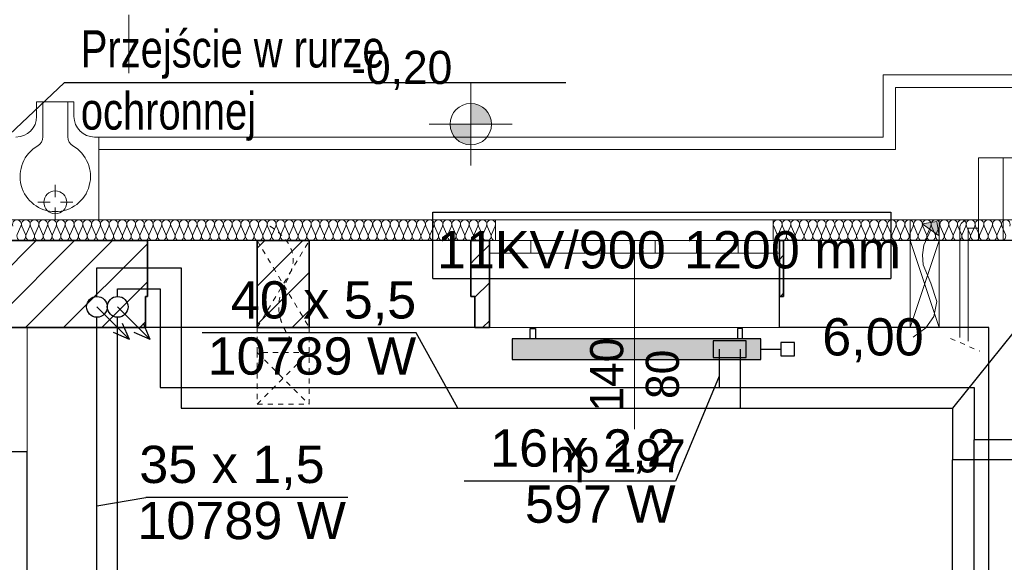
# Model space of a CAD drawing. Header units: inches. Extents: x -515158 to -470211, y -1887 to 84268.
# Tile 48 of 102: x -502715 to -497964, y 43494 to 46114. Entities that reach past the tile are written whole.
import ezdxf
from ezdxf.lldxf.tags import DXFTag

# ---------------------------------------------------------------- set-up
doc = ezdxf.new("R2010")
doc.units = ezdxf.units.IN
doc.header["$MEASUREMENT"] = 0
doc.linetypes.add('Dashed', pattern=[564.444447, 282.222223, -282.222223])
doc.linetypes.add('Hidden Line', pattern=[50, 25, -25])
for name, color, linetype in [('#opisy', 7, 'Continuous'), ('IS_Text_Armatury_podłączeniowej_grz._dolnozas.', 7, 'Continuous'), ('IS_Text_Armatury_Therm', 7, 'Continuous'), ('IS_Text_Odbiornikow_Therm', 7, 'Continuous')]:
    doc.layers.add(name, color=color, linetype=linetype)
for name, color, linetype, lineweight in [('#podkład', 252, 'Continuous', 9), ('Arch ocieplenie_Nr_Pióra__44', 252, 'Continuous', 9), ('Arch okna_Nr_Pióra__9', 252, 'Continuous', 9), ('Arch teren_Nr_Pióra__5', 252, 'Continuous', 13), ('Arch teren_Nr_Pióra__9', 252, 'Continuous', 9), ('Arch wykończenie_Nr_Pióra__3', 252, 'Continuous', 18), ('Arch zmurowania_Nr_Pióra__21', 252, 'Continuous', 9), ('Arch zmurowania_Nr_Pióra__27', 252, 'Continuous', 35), ('INWENT DACH_Nr_Pióra__21', 252, 'Continuous', 9), ('INWENT gaz_Nr_Pióra__100', 252, 'Continuous', 13), ('INWENT OPISY_Nr_Pióra__41', 252, 'Continuous', 15), ('INWENT RZĘDNE_Nr_Pióra__21', 252, 'Continuous', 9), ('INWENT. OKNA_Nr_Pióra__21', 252, 'Continuous', 9), ('INWENT. OKNA_Nr_Pióra__5', 252, 'Continuous', 13), ('INWENT.ŚCIANY_Nr_Pióra__1', 252, 'Continuous', 25), ('INWENT.ŚCIANY_Nr_Pióra__21', 252, 'Continuous', 9), ('INWENT.ŚCIANY_Nr_Pióra__5', 252, 'Continuous', 13), ('Istniejące kominy_Nr_Pióra__2', 252, 'Continuous', 13), ('Istniejące kominy_Nr_Pióra__21', 252, 'Continuous', 9)]:
    doc.layers.add(name, color=color, linetype=linetype, lineweight=lineweight)
for name, color, linetype, true_color in [('IS_Armatura_podłączeniowa_grz._dolnozas.', 7, 'SOLID', 0x000000), ('IS_Armatura_Therm', 7, 'SOLID', 0x000000), ('IS_Grafika', 7, 'SOLID', 0x000000), ('IS_Grzejniki_Plan_rzut', 7, 'SOLID', 0x000000), ('IS_Opisy_działek_Therm', 7, 'SOLID', 0x000000), ('IS_Powrót', 5, 'DASH', 0x0000ff), ('IS_Zasilanie', 1, 'SOLID', 0xff0000)]:
    doc.layers.add(name, color=color, linetype=linetype, true_color=true_color)
doc.styles.add('GENERATED_STYLE_3', font='txt')
doc.styles.add('GENERATED_STYLE_7', font='txt')
tags = doc.linetypes.add('DASH', pattern=[15, 10, -5]).pattern_tags.tags
tags[6:7] = [DXFTag(74, 4), DXFTag(75, 0), DXFTag(340, '0'), DXFTag(46, 0.0), DXFTag(50, 0.0), DXFTag(44, 0.0), DXFTag(45, 0.0)]
tags[4:5] = [DXFTag(74, 4), DXFTag(75, 0), DXFTag(340, '0'), DXFTag(46, 0.0), DXFTag(50, 0.0), DXFTag(44, 0.0), DXFTag(45, 0.0)]
tags = doc.linetypes.add('DASHDOT', pattern=[20, 10, -5, 0, -5]).pattern_tags.tags
tags[10:11] = [DXFTag(74, 4), DXFTag(75, 0), DXFTag(340, '0'), DXFTag(46, 0.0), DXFTag(50, 0.0), DXFTag(44, 0.0), DXFTag(45, 0.0)]
tags[8:9] = [DXFTag(74, 4), DXFTag(75, 0), DXFTag(340, '0'), DXFTag(46, 0.0), DXFTag(50, 0.0), DXFTag(44, 0.0), DXFTag(45, 0.0)]
tags[6:7] = [DXFTag(74, 4), DXFTag(75, 0), DXFTag(340, '0'), DXFTag(46, 0.0), DXFTag(50, 0.0), DXFTag(44, 0.0), DXFTag(45, 0.0)]
tags[4:5] = [DXFTag(74, 4), DXFTag(75, 0), DXFTag(340, '0'), DXFTag(46, 0.0), DXFTag(50, 0.0), DXFTag(44, 0.0), DXFTag(45, 0.0)]
tags = doc.linetypes.add('DASHDOTDOT', pattern=[25, 10, -5, 0, -5, 0, -5]).pattern_tags.tags
tags[14:15] = [DXFTag(74, 4), DXFTag(75, 0), DXFTag(340, '0'), DXFTag(46, 0.0), DXFTag(50, 0.0), DXFTag(44, 0.0), DXFTag(45, 0.0)]
tags[12:13] = [DXFTag(74, 4), DXFTag(75, 0), DXFTag(340, '0'), DXFTag(46, 0.0), DXFTag(50, 0.0), DXFTag(44, 0.0), DXFTag(45, 0.0)]
tags[10:11] = [DXFTag(74, 4), DXFTag(75, 0), DXFTag(340, '0'), DXFTag(46, 0.0), DXFTag(50, 0.0), DXFTag(44, 0.0), DXFTag(45, 0.0)]
tags[8:9] = [DXFTag(74, 4), DXFTag(75, 0), DXFTag(340, '0'), DXFTag(46, 0.0), DXFTag(50, 0.0), DXFTag(44, 0.0), DXFTag(45, 0.0)]
tags[6:7] = [DXFTag(74, 4), DXFTag(75, 0), DXFTag(340, '0'), DXFTag(46, 0.0), DXFTag(50, 0.0), DXFTag(44, 0.0), DXFTag(45, 0.0)]
tags[4:5] = [DXFTag(74, 4), DXFTag(75, 0), DXFTag(340, '0'), DXFTag(46, 0.0), DXFTag(50, 0.0), DXFTag(44, 0.0), DXFTag(45, 0.0)]
tags = doc.linetypes.add('SOLID', pattern=[10, 10, 0]).pattern_tags.tags
tags[6:7] = [DXFTag(74, 4), DXFTag(75, 0), DXFTag(340, '0'), DXFTag(46, 0.0), DXFTag(50, 0.0), DXFTag(44, 0.0), DXFTag(45, 0.0)]
tags[4:5] = [DXFTag(74, 4), DXFTag(75, 0), DXFTag(340, '0'), DXFTag(46, 0.0), DXFTag(50, 0.0), DXFTag(44, 0.0), DXFTag(45, 0.0)]
pattern_1 = [(45, (0, 0), (-91.923878, 91.923878), [])]

# ---------------------------------------------------------------- blocks, each defined once
blk = doc.blocks.new('parter')
at = {"layer": 'Arch zmurowania_Nr_Pióra__21', "linetype": 'Continuous'}
h = blk.add_hatch(dxfattribs=at)
h.set_pattern_fill('Common_Brick', color=252, style=0, pattern_type=2)
h.set_pattern_definition(pattern_1)
h.paths.add_polyline_path([(-503588.3, 44627.6), (-502108.3, 44627.6), (-502108.3, 45047.6), (-503588.3, 45047.6)], flags=0)
h = blk.add_hatch(dxfattribs=at)
h.set_pattern_fill('Common_Brick', color=252, style=0, pattern_type=2)
h.set_pattern_definition(pattern_1)
h.paths.add_polyline_path([(-502108.3, 44777.6), (-502098.3, 44777.6), (-502098.3, 45047.6), (-502108.3, 45047.6)], flags=0)
h = blk.add_hatch(dxfattribs=at)
h.set_pattern_fill('Common_Brick', color=252, style=0, pattern_type=2)
h.set_pattern_definition(pattern_1)
h.paths.add_polyline_path([(-501568.3, 44627.6), (-501318.3, 44627.6), (-501318.3, 45047.6), (-501568.3, 45047.6)], flags=0)
h = blk.add_hatch(dxfattribs=at)
h.set_pattern_fill('Common_Brick', color=252, style=0, pattern_type=2)
h.set_pattern_definition(pattern_1)
h.paths.add_polyline_path([(-500538.3, 44777.6), (-500518.3, 44777.6), (-500518.3, 45047.6), (-500538.3, 45047.6)], flags=0)
h = blk.add_hatch(dxfattribs=at)
h.set_pattern_fill('Common_Brick', color=252, style=0, pattern_type=2)
h.set_pattern_definition(pattern_1)
h.paths.add_polyline_path([(-500518.3, 44627.6), (-500448.3, 44627.6), (-500448.3, 45047.6), (-500518.3, 45047.6)], flags=0)
h = blk.add_hatch(dxfattribs=at)
h.set_pattern_fill('Common_Brick', color=252, style=0, pattern_type=2)
h.set_pattern_definition(pattern_1)
h.paths.add_polyline_path([(-499048.3, 44777.6), (-499028.3, 44777.6), (-499028.3, 45047.6), (-499048.3, 45047.6)], flags=0)
at = {"layer": 'INWENT RZĘDNE_Nr_Pióra__21', "linetype": 'Continuous'}
for points in [[(-500538.3, 45609.8), (-500438.3, 45609.8), (-500445.9, 45648.1), (-500467.6, 45680.6), (-500500.1, 45702.2), (-500538.3, 45709.8)], [(-500538.3, 45609.8), (-500638.3, 45609.8), (-500630.7, 45571.6), (-500609, 45539.1), (-500576.6, 45517.5), (-500538.3, 45509.8)]]:
    blk.add_hatch(color=252, dxfattribs=at).paths.add_polyline_path(points, flags=0)
at = {"layer": 'Istniejące kominy_Nr_Pióra__21', "linetype": 'Continuous'}
blk.add_hatch(color=252, dxfattribs=at).paths.add_polyline_path([(-498289.7, 45140.3), (-498278.3, 45070.5), (-498359.5, 45128.9)], flags=0)
at = {"layer": 'Arch ocieplenie_Nr_Pióra__44', "color": 252, "linetype": 'Continuous'}
for p, q in [((-502726.5, 45077.4), (-502708.9, 45117.8)), ((-502705.4, 45117.8), (-502687.7, 45077.4)), ((-502684.2, 45077.4), (-502666.5, 45117.8)), ((-502663, 45117.8), (-502645.3, 45077.4)), ((-502641.8, 45077.4), (-502624.1, 45117.8)), ((-502620.6, 45117.8), (-502602.9, 45077.4)), ((-502599.4, 45077.4), (-502581.8, 45117.8)), ((-502578.2, 45117.8), (-502560.6, 45077.4)), ((-502557, 45077.4), (-502539.4, 45117.8)), ((-502535.8, 45117.8), (-502518.2, 45077.4)), ((-502514.6, 45077.4), (-502497, 45117.8)), ((-502493.4, 45117.8), (-502475.8, 45077.4)), ((-502472.2, 45077.4), (-502454.6, 45117.8)), ((-502451, 45117.8), (-502433.4, 45077.4)), ((-502429.8, 45077.4), (-502412.2, 45117.8)), ((-502408.7, 45117.8), (-502391, 45077.4)), ((-502387.5, 45077.4), (-502369.8, 45117.8)), ((-502366.3, 45117.8), (-502348.6, 45077.4)), ((-502345.1, 45077.4), (-502327.4, 45117.8)), ((-502323.9, 45117.8), (-502306.3, 45077.4)), ((-502302.7, 45077.4), (-502285.1, 45117.8)), ((-502281.5, 45117.8), (-502263.9, 45077.4)), ((-502260.3, 45077.4), (-502242.7, 45117.8)), ((-502239.1, 45117.8), (-502221.5, 45077.4)), ((-502217.9, 45077.4), (-502200.3, 45117.8)), ((-502196.7, 45117.8), (-502179.1, 45077.4)), ((-502175.5, 45077.4), (-502157.9, 45117.8)), ((-502154.3, 45117.8), (-502136.7, 45077.4)), ((-502133.2, 45077.4), (-502115.5, 45117.8)), ((-502112, 45117.8), (-502094.3, 45077.4)), ((-502090.8, 45077.4), (-502073.1, 45117.8)), ((-502069.6, 45117.8), (-502051.9, 45077.4)), ((-502048.4, 45077.4), (-502030.7, 45117.8)), ((-502027.2, 45117.8), (-502009.6, 45077.4)), ((-502006, 45077.4), (-501988.4, 45117.8)), ((-501984.8, 45117.8), (-501967.2, 45077.4)), ((-501963.6, 45077.4), (-501946, 45117.8)), ((-501942.4, 45117.8), (-501924.8, 45077.4)), ((-501921.2, 45077.4), (-501903.6, 45117.8)), ((-501900, 45117.8), (-501882.4, 45077.4)), ((-501878.8, 45077.4), (-501861.2, 45117.8)), ((-501857.6, 45117.8), (-501840, 45077.4)), ((-501836.5, 45077.4), (-501818.8, 45117.8)), ((-501815.3, 45117.8), (-501797.6, 45077.4)), ((-501794.1, 45077.4), (-501776.4, 45117.8)), ((-501772.9, 45117.8), (-501755.2, 45077.4)), ((-501751.7, 45077.4), (-501734.1, 45117.8)), ((-501730.5, 45117.8), (-501712.9, 45077.4)), ((-501709.3, 45077.4), (-501691.7, 45117.8)), ((-501688.1, 45117.8), (-501670.5, 45077.4)), ((-501666.9, 45077.4), (-501649.3, 45117.8)), ((-501645.7, 45117.8), (-501628.1, 45077.4)), ((-501624.5, 45077.4), (-501606.9, 45117.8)), ((-501603.3, 45117.8), (-501585.7, 45077.4)), ((-501582.1, 45077.4), (-501564.5, 45117.8)), ((-501560.9, 45117.8), (-501543.3, 45077.4)), ((-501539.8, 45077.4), (-501522.1, 45117.8)), ((-501518.6, 45117.8), (-501500.9, 45077.4)), ((-501497.4, 45077.4), (-501479.7, 45117.8)), ((-501476.2, 45117.8), (-501458.5, 45077.4)), ((-501455, 45077.4), (-501437.4, 45117.8)), ((-501433.8, 45117.8), (-501416.2, 45077.4)), ((-501412.6, 45077.4), (-501395, 45117.8)), ((-501391.4, 45117.8), (-501373.8, 45077.4)), ((-501370.2, 45077.4), (-501352.6, 45117.8)), ((-501349, 45117.8), (-501331.4, 45077.4)), ((-501327.8, 45077.4), (-501310.2, 45117.8)), ((-501306.6, 45117.8), (-501289, 45077.4)), ((-501285.4, 45077.4), (-501267.8, 45117.8)), ((-501264.3, 45117.8), (-501246.6, 45077.4)), ((-501243.1, 45077.4), (-501225.4, 45117.8)), ((-501221.9, 45117.8), (-501204.2, 45077.4)), ((-501200.7, 45077.4), (-501183, 45117.8)), ((-501179.5, 45117.8), (-501161.8, 45077.4)), ((-501158.3, 45077.4), (-501140.7, 45117.8)), ((-501137.1, 45117.8), (-501119.5, 45077.4)), ((-501115.9, 45077.4), (-501098.3, 45117.8)), ((-501094.7, 45117.8), (-501077.1, 45077.4)), ((-501073.5, 45077.4), (-501055.9, 45117.8)), ((-501052.3, 45117.8), (-501034.7, 45077.4)), ((-501031.1, 45077.4), (-501013.5, 45117.8)), ((-501009.9, 45117.8), (-500992.3, 45077.4)), ((-500988.7, 45077.4), (-500971.1, 45117.8)), ((-500967.6, 45117.8), (-500949.9, 45077.4)), ((-500946.4, 45077.4), (-500928.7, 45117.8)), ((-500925.2, 45117.8), (-500907.5, 45077.4)), ((-500904, 45077.4), (-500886.3, 45117.8)), ((-500882.8, 45117.8), (-500865.2, 45077.4)), ((-500861.6, 45077.4), (-500844, 45117.8)), ((-500840.4, 45117.8), (-500822.8, 45077.4)), ((-500819.2, 45077.4), (-500801.6, 45117.8)), ((-500798, 45117.8), (-500780.4, 45077.4)), ((-500776.8, 45077.4), (-500759.2, 45117.8)), ((-500755.6, 45117.8), (-500738, 45077.4)), ((-500734.4, 45077.4), (-500716.8, 45117.8)), ((-500713.2, 45117.8), (-500695.6, 45077.4)), ((-500692.1, 45077.4), (-500674.4, 45117.8)), ((-500670.9, 45117.8), (-500653.2, 45077.4)), ((-500649.7, 45077.4), (-500632, 45117.8)), ((-500628.5, 45117.8), (-500610.8, 45077.4)), ((-500607.3, 45077.4), (-500589.6, 45117.8)), ((-500586.1, 45117.8), (-500568.5, 45077.4)), ((-500564.9, 45077.4), (-500547.3, 45117.8)), ((-500543.7, 45117.8), (-500526.1, 45077.4)), ((-500522.5, 45077.4), (-500504.9, 45117.8)), ((-500501.3, 45117.8), (-500483.7, 45077.4)), ((-500480.1, 45077.4), (-500462.5, 45117.8)), ((-500458.9, 45117.8), (-500441.3, 45077.4)), ((-500437.7, 45077.4), (-500420.1, 45117.8)), ((-499076.5, 45117.8), (-499058.9, 45077.4)), ((-499055.4, 45077.4), (-499037.8, 45117.8)), ((-499034.2, 45117.8), (-499016.6, 45077.4)), ((-499013.1, 45077.4), (-498995.4, 45117.8)), ((-498991.9, 45117.8), (-498974.3, 45077.4)), ((-498970.7, 45077.4), (-498953.1, 45117.8)), ((-498949.6, 45117.8), (-498932, 45077.4)), ((-498928.4, 45077.4), (-498910.8, 45117.8)), ((-498907.2, 45117.8), (-498889.6, 45077.4)), ((-498886.1, 45077.4), (-498868.5, 45117.8)), ((-498864.9, 45117.8), (-498847.3, 45077.4)), ((-498843.7, 45077.4), (-498826.1, 45117.8)), ((-498822.6, 45117.8), (-498805, 45077.4)), ((-498801.4, 45077.4), (-498783.8, 45117.8)), ((-498780.2, 45117.8), (-498762.6, 45077.4)), ((-498759.1, 45077.4), (-498741.5, 45117.8)), ((-498737.9, 45117.8), (-498720.3, 45077.4)), ((-498716.8, 45077.4), (-498699.1, 45117.8)), ((-498695.6, 45117.8), (-498678, 45077.4)), ((-498674.4, 45077.4), (-498656.8, 45117.8)), ((-498653.3, 45117.8), (-498635.7, 45077.4)), ((-498632.1, 45077.4), (-498614.5, 45117.8)), ((-498610.9, 45117.8), (-498593.3, 45077.4)), ((-498589.8, 45077.4), (-498572.2, 45117.8)), ((-498568.6, 45117.8), (-498551, 45077.4)), ((-498547.4, 45077.4), (-498529.8, 45117.8)), ((-498526.3, 45117.8), (-498508.7, 45077.4)), ((-498505.1, 45077.4), (-498487.5, 45117.8)), ((-498483.9, 45117.8), (-498466.3, 45077.4)), ((-498462.8, 45077.4), (-498445.2, 45117.8)), ((-498441.6, 45117.8), (-498424, 45077.4)), ((-498420.5, 45077.4), (-498402.8, 45117.8)), ((-498399.3, 45117.8), (-498381.7, 45077.4)), ((-498378.1, 45077.4), (-498360.5, 45117.8)), ((-498357, 45117.8), (-498339.3, 45077.4)), ((-498335.8, 45077.4), (-498318.2, 45117.8)), ((-498314.6, 45117.8), (-498297, 45077.4)), ((-498293.5, 45077.4), (-498275.9, 45117.8)), ((-498272.3, 45117.8), (-498254.7, 45077.4)), ((-498251.1, 45077.4), (-498233.5, 45117.8)), ((-498230, 45117.8), (-498212.4, 45077.4)), ((-498208.8, 45077.4), (-498191.2, 45117.8)), ((-498187.6, 45117.8), (-498170, 45077.4)), ((-498166.5, 45077.4), (-498148.9, 45117.8)), ((-498145.3, 45117.8), (-498127.7, 45077.4)), ((-498124.2, 45077.4), (-498106.5, 45117.8)), ((-498103, 45117.8), (-498085.4, 45077.4)), ((-498081.8, 45077.4), (-498064.2, 45117.8)), ((-498060.7, 45117.8), (-498043, 45077.4)), ((-498039.5, 45077.4), (-498021.9, 45117.8)), ((-498018.3, 45117.8), (-498000.7, 45077.4)), ((-497997.2, 45077.4), (-497979.6, 45117.8)), ((-497976, 45117.8), (-497958.4, 45077.4))]:
    blk.add_line(p, q, dxfattribs=at)
for centre, ratio, start_param, end_param in [((-502728.3, 45126.4), 0.996467, 4.299595, 8.266775), ((-502685.9, 45126.4), 0.996467, 4.299595, 8.266775), ((-502643.6, 45126.4), 0.996467, 4.299595, 8.266775), ((-502601.2, 45126.4), 0.996467, 4.299595, 8.266775), ((-502558.8, 45126.4), 0.996467, 4.299595, 8.266775), ((-502516.4, 45126.4), 0.996467, 4.299595, 8.266775), ((-502474, 45126.4), 0.996467, 4.299595, 8.266775), ((-502431.6, 45126.4), 0.996467, 4.299595, 8.266775), ((-502389.2, 45126.4), 0.996467, 4.299595, 8.266775), ((-502346.9, 45126.4), 0.996467, 4.299595, 8.266775), ((-502304.5, 45126.4), 0.996467, 4.299595, 8.266775), ((-502262.1, 45126.4), 0.996467, 4.299595, 8.266775), ((-502219.7, 45126.4), 0.996467, 4.299595, 8.266775), ((-502177.3, 45126.4), 0.996467, 4.299595, 8.266775), ((-502134.9, 45126.4), 0.996467, 4.299595, 8.266775), ((-502092.5, 45126.4), 0.996467, 4.299595, 8.266775), ((-502050.2, 45126.4), 0.996467, 4.299595, 8.266775), ((-502007.8, 45126.4), 0.996467, 4.299595, 8.266775), ((-501965.4, 45126.4), 0.996467, 4.299595, 8.266775), ((-501923, 45126.4), 0.996467, 4.299595, 8.266775), ((-501880.6, 45126.4), 0.996467, 4.299595, 8.266775), ((-501838.2, 45126.4), 0.996467, 4.299595, 8.266775), ((-501795.8, 45126.4), 0.996467, 4.299595, 8.266775), ((-501753.5, 45126.4), 0.996467, 4.299595, 8.266775), ((-501711.1, 45126.4), 0.996467, 4.299595, 8.266775), ((-501668.7, 45126.4), 0.996467, 4.299595, 8.266775), ((-501626.3, 45126.4), 0.996467, 4.299595, 8.266775), ((-501583.9, 45126.4), 0.996467, 4.299595, 8.266775), ((-501541.5, 45126.4), 0.996467, 4.299595, 8.266775), ((-501499.2, 45126.4), 0.996467, 4.299595, 8.266775), ((-501456.8, 45126.4), 0.996467, 4.299595, 8.266775), ((-501414.4, 45126.4), 0.996467, 4.299595, 8.266775), ((-501372, 45126.4), 0.996467, 4.299595, 8.266775), ((-501329.6, 45126.4), 0.996467, 4.299595, 8.266775), ((-501287.2, 45126.4), 0.996467, 4.299595, 8.266775), ((-501244.8, 45126.4), 0.996467, 4.299595, 8.266775), ((-501202.5, 45126.4), 0.996467, 4.299595, 8.266775), ((-501160.1, 45126.4), 0.996467, 4.299595, 8.266775), ((-501117.7, 45126.4), 0.996467, 4.299595, 8.266775), ((-501075.3, 45126.4), 0.996467, 4.299595, 8.266775), ((-501032.9, 45126.4), 0.996467, 4.299595, 8.266775), ((-500990.5, 45126.4), 0.996467, 4.299595, 8.266775), ((-500948.1, 45126.4), 0.996467, 4.299595, 8.266775), ((-500905.8, 45126.4), 0.996467, 4.299595, 8.266775), ((-500863.4, 45126.4), 0.996467, 4.299595, 8.266775), ((-500821, 45126.4), 0.996467, 4.299595, 8.266775), ((-500778.6, 45126.4), 0.996467, 4.299595, 8.266775), ((-500736.2, 45126.4), 0.996467, 4.299595, 8.266775), ((-500693.8, 45126.4), 0.996467, 4.299595, 8.266775), ((-500651.4, 45126.4), 0.996467, 4.299595, 8.266775), ((-500609.1, 45126.4), 0.996467, 4.299595, 8.266775), ((-500566.7, 45126.4), 0.996467, 4.299595, 8.266775), ((-500524.3, 45126.4), 0.996467, 4.299595, 8.266775), ((-500481.9, 45126.4), 0.996467, 4.299595, 8.266775), ((-500439.5, 45126.4), 0.996467, 4.299595, 8.266775), ((-499057.2, 45126.4), 0.995137, 4.299595, 8.266775), ((-499014.8, 45126.4), 0.995137, 4.299595, 8.266775), ((-498972.5, 45126.4), 0.995137, 4.299595, 8.266775), ((-498930.2, 45126.4), 0.995137, 4.299595, 8.266775), ((-498887.8, 45126.4), 0.995137, 4.299595, 8.266775), ((-498845.5, 45126.4), 0.995137, 4.299595, 8.266775), ((-498803.2, 45126.4), 0.995137, 4.299595, 8.266775), ((-498760.9, 45126.4), 0.995137, 4.299595, 8.266775), ((-498718.5, 45126.4), 0.995137, 4.299595, 8.266775), ((-498676.2, 45126.4), 0.995137, 4.299595, 8.266775), ((-498633.9, 45126.4), 0.995137, 4.299595, 8.266775), ((-498591.5, 45126.4), 0.995137, 4.299595, 8.266775), ((-498549.2, 45126.4), 0.995137, 4.299595, 8.266775), ((-498506.9, 45126.4), 0.995137, 4.299595, 8.266775), ((-498464.6, 45126.4), 0.995137, 4.299595, 8.266775), ((-498422.2, 45126.4), 0.995137, 4.299595, 8.266775), ((-498379.9, 45126.4), 0.995137, 4.299595, 8.266775), ((-498337.6, 45126.4), 0.995137, 4.299595, 8.266775), ((-498295.2, 45126.4), 0.995137, 4.299595, 8.266775), ((-498252.9, 45126.4), 0.995137, 4.299595, 8.266775), ((-498210.6, 45126.4), 0.995137, 4.299595, 8.266775), ((-498168.3, 45126.4), 0.995137, 4.299595, 8.266775), ((-498125.9, 45126.4), 0.995137, 4.299595, 8.266775), ((-498083.6, 45126.4), 0.995137, 4.299595, 8.266775), ((-498041.3, 45126.4), 0.995137, 4.299595, 8.266775), ((-497998.9, 45126.4), 0.995137, 4.299595, 8.266775), ((-497956.6, 45126.4), 0.995137, 4.299595, 8.266775), ((-502707.1, 45068.9), 0.996467, 1.158004, 5.125183), ((-502664.7, 45068.9), 0.996467, 1.158004, 5.125183), ((-502622.4, 45068.9), 0.996467, 1.158004, 5.125183), ((-502580, 45068.9), 0.996467, 1.158004, 5.125183), ((-502537.6, 45068.9), 0.996467, 1.158004, 5.125183), ((-502495.2, 45068.9), 0.996467, 1.158004, 5.125183), ((-502452.8, 45068.9), 0.996467, 1.158004, 5.125183), ((-502410.4, 45068.9), 0.996467, 1.158004, 5.125183), ((-502368.1, 45068.9), 0.996467, 1.158004, 5.125183), ((-502325.7, 45068.9), 0.996467, 1.158004, 5.125183), ((-502283.3, 45068.9), 0.996467, 1.158004, 5.125183), ((-502240.9, 45068.9), 0.996467, 1.158004, 5.125183), ((-502198.5, 45068.9), 0.996467, 1.158004, 5.125183), ((-502156.1, 45068.9), 0.996467, 1.158004, 5.125183), ((-502113.7, 45068.9), 0.996467, 1.158004, 5.125183), ((-502071.4, 45068.9), 0.996467, 1.158004, 5.125183), ((-502029, 45068.9), 0.996467, 1.158004, 5.125183), ((-501986.6, 45068.9), 0.996467, 1.158004, 5.125183), ((-501944.2, 45068.9), 0.996467, 1.158004, 5.125183), ((-501901.8, 45068.9), 0.996467, 1.158004, 5.125183), ((-501859.4, 45068.9), 0.996467, 1.158004, 5.125183), ((-501817, 45068.9), 0.996467, 1.158004, 5.125183), ((-501774.7, 45068.9), 0.996467, 1.158004, 5.125183), ((-501732.3, 45068.9), 0.996467, 1.158004, 5.125183), ((-501689.9, 45068.9), 0.996467, 1.158004, 5.125183), ((-501647.5, 45068.9), 0.996467, 1.158004, 5.125183), ((-501605.1, 45068.9), 0.996467, 1.158004, 5.125183), ((-501562.7, 45068.9), 0.996467, 1.158004, 5.125183), ((-501520.3, 45068.9), 0.996467, 1.158004, 5.125183), ((-501478, 45068.9), 0.996467, 1.158004, 5.125183), ((-501435.6, 45068.9), 0.996467, 1.158004, 5.125183), ((-501393.2, 45068.9), 0.996467, 1.158004, 5.125183), ((-501350.8, 45068.9), 0.996467, 1.158004, 5.125183), ((-501308.4, 45068.9), 0.996467, 1.158004, 5.125183), ((-501266, 45068.9), 0.996467, 1.158004, 5.125183), ((-501223.6, 45068.9), 0.996467, 1.158004, 5.125183), ((-501181.3, 45068.9), 0.996467, 1.158004, 5.125183), ((-501138.9, 45068.9), 0.996467, 1.158004, 5.125183), ((-501096.5, 45068.9), 0.996467, 1.158004, 5.125183), ((-501054.1, 45068.9), 0.996467, 1.158004, 5.125183), ((-501011.7, 45068.9), 0.996467, 1.158004, 5.125183), ((-500969.3, 45068.9), 0.996467, 1.158004, 5.125183), ((-500926.9, 45068.9), 0.996467, 1.158004, 5.125183), ((-500884.6, 45068.9), 0.996467, 1.158004, 5.125183), ((-500842.2, 45068.9), 0.996467, 1.158004, 5.125183), ((-500799.8, 45068.9), 0.996467, 1.158004, 5.125183), ((-500757.4, 45068.9), 0.996467, 1.158004, 5.125183), ((-500715, 45068.9), 0.996467, 1.158004, 5.125183), ((-500672.6, 45068.9), 0.996467, 1.158004, 5.125183), ((-500630.3, 45068.9), 0.996467, 1.158004, 5.125183), ((-500587.9, 45068.9), 0.996467, 1.158004, 5.125183), ((-500545.5, 45068.9), 0.996467, 1.158004, 5.125183), ((-500503.1, 45068.9), 0.996467, 1.158004, 5.125183), ((-500460.7, 45068.9), 0.996467, 1.158004, 5.125183), ((-500418.3, 45068.9), 0.996467, 1.158004, 3.141593), ((-499078.3, 45068.9), 0.995137, 3.141593, 5.125182), ((-499036, 45068.9), 0.995137, 1.158004, 5.125183), ((-498993.7, 45068.9), 0.995137, 1.158004, 5.125183), ((-498951.3, 45068.9), 0.995137, 1.158004, 5.125183), ((-498909, 45068.9), 0.995137, 1.158004, 5.125183), ((-498866.7, 45068.9), 0.995137, 1.158004, 5.125183), ((-498824.4, 45068.9), 0.995137, 1.158004, 5.125183), ((-498782, 45068.9), 0.995137, 1.158004, 5.125183), ((-498739.7, 45068.9), 0.995137, 1.158004, 5.125183), ((-498697.4, 45068.9), 0.995137, 1.158004, 5.125183), ((-498655, 45068.9), 0.995137, 1.158004, 5.125183), ((-498612.7, 45068.9), 0.995137, 1.158004, 5.125183), ((-498570.4, 45068.9), 0.995137, 1.158004, 5.125183), ((-498528.1, 45068.9), 0.995137, 1.158004, 5.125183), ((-498485.7, 45068.9), 0.995137, 1.158004, 5.125183), ((-498443.4, 45068.9), 0.995137, 1.158004, 5.125183), ((-498401.1, 45068.9), 0.995137, 1.158004, 5.125183), ((-498358.7, 45068.9), 0.995137, 1.158004, 5.125183), ((-498316.4, 45068.9), 0.995137, 1.158004, 5.125183), ((-498274.1, 45068.9), 0.995137, 1.158004, 5.125183), ((-498231.8, 45068.9), 0.995137, 1.158004, 5.125183), ((-498189.4, 45068.9), 0.995137, 1.158004, 5.125183), ((-498147.1, 45068.9), 0.995137, 1.158004, 5.125183), ((-498104.8, 45068.9), 0.995137, 1.158004, 5.125183), ((-498062.4, 45068.9), 0.995137, 1.158004, 5.125183), ((-498020.1, 45068.9), 0.995137, 1.158004, 5.125183), ((-497977.8, 45068.9), 0.995137, 1.158004, 5.125183)]:
    blk.add_ellipse(centre, major_axis=(0, 21.3), ratio=ratio, start_param=start_param, end_param=end_param, dxfattribs=at)
at = {"layer": 'Arch okna_Nr_Pióra__9', "color": 252, "linetype": 'Continuous'}
for p, q in [((-500448.3, 45047.6), (-499048.3, 45047.6)), ((-500448.3, 44987.6), (-500448.3, 45047.6)), ((-500248.3, 44987.6), (-500248.3, 45047.6)), ((-500048.3, 44987.6), (-500048.3, 45047.6)), ((-499848.3, 44987.6), (-499848.3, 45047.6)), ((-499648.3, 44987.6), (-499648.3, 45047.6)), ((-499448.3, 44987.6), (-499448.3, 45047.6)), ((-499248.3, 44987.6), (-499248.3, 45047.6)), ((-499048.3, 44987.6), (-499048.3, 45047.6)), ((-500448.3, 44987.6), (-499048.3, 44987.6))]:
    blk.add_line(p, q, dxfattribs=at)
at = {"layer": 'Arch teren_Nr_Pióra__5', "color": 252, "linetype": 'Continuous'}
for p, q in [((-498548.3, 45547.6), (-498548.3, 45847.6)), ((-498548.3, 45847.6), (-496498.3, 45847.6)), ((-498488.3, 45487.6), (-498488.3, 45787.6)), ((-498488.3, 45787.6), (-496558.3, 45787.6)), ((-502333.3, 45547.6), (-498548.3, 45547.6)), ((-502333.3, 45487.6), (-498488.3, 45487.6))]:
    blk.add_line(p, q, dxfattribs=at)
at = {"layer": 'Arch teren_Nr_Pióra__9', "color": 252, "linetype": 'Continuous'}
for p, q in [((-502633.3, 45647.6), (-502633.3, 45717.6)), ((-502633.3, 45717.6), (-502453.3, 45717.6)), ((-502603.3, 45548.2), (-502603.3, 45717.6)), ((-502483.3, 45548.2), (-502483.3, 45717.6)), ((-502453.3, 45647.6), (-502453.3, 45717.6)), ((-502353.3, 45547.6), (-502333.3, 45547.6)), ((-502333.3, 45147.6), (-502333.3, 45547.6)), ((-502753.3, 45147.6), (-502333.3, 45147.6))]:
    blk.add_line(p, q, dxfattribs=at)
for centre, radius, start, end in [((-502733.3, 45647.6), 100, 270, 0), ((-502353.3, 45647.6), 100, 180, 270), ((-502653.3, 45548.2), 50, 300, 0), ((-502433.3, 45548.2), 50, 180, 240), ((-502543.3, 45357.6), 170, 120, 60)]:
    blk.add_arc(centre, radius, start, end, dxfattribs=at)
at = {"layer": 'Arch wykończenie_Nr_Pióra__3', "color": 252, "linetype": 'Continuous'}
for p, q in [((-500418.3, 45147.6), (-505038.3, 45147.6)), ((-500418.3, 45047.6), (-500418.3, 45147.6)), ((-499078.3, 45047.6), (-499078.3, 45147.6)), ((-495988.3, 45147.6), (-499078.3, 45147.6))]:
    blk.add_line(p, q, dxfattribs=at)
at = {"layer": 'Arch zmurowania_Nr_Pióra__27', "color": 252, "linetype": 'Continuous'}
for p, q in [((-502108.3, 45047.6), (-503588.3, 45047.6)), ((-502098.3, 45047.6), (-502108.3, 45047.6)), ((-502098.3, 44777.6), (-502098.3, 45047.6)), ((-501568.3, 45047.6), (-501568.3, 44627.6)), ((-501318.3, 45047.6), (-501568.3, 45047.6)), ((-501318.3, 44627.6), (-501318.3, 45047.6)), ((-500538.3, 45047.6), (-500538.3, 44777.6)), ((-500518.3, 45047.6), (-500538.3, 45047.6)), ((-500448.3, 45047.6), (-500518.3, 45047.6)), ((-500448.3, 44627.6), (-500448.3, 45047.6)), ((-499048.3, 45047.6), (-499048.3, 44777.6)), ((-499028.3, 45047.6), (-499048.3, 45047.6)), ((-499028.3, 44777.6), (-499028.3, 45047.6)), ((-502108.3, 44627.6), (-502108.3, 44777.6)), ((-502108.3, 44777.6), (-502098.3, 44777.6)), ((-500538.3, 44777.6), (-500518.3, 44777.6)), ((-500518.3, 44777.6), (-500518.3, 44627.6)), ((-499048.3, 44777.6), (-499028.3, 44777.6)), ((-503588.3, 44627.6), (-502108.3, 44627.6)), ((-501568.3, 44627.6), (-501318.3, 44627.6)), ((-500518.3, 44627.6), (-500448.3, 44627.6))]:
    blk.add_line(p, q, dxfattribs=at)
at = {"layer": 'INWENT DACH_Nr_Pióra__21', "color": 252, "linetype": 'Continuous'}
for p, q in [((-502543.3, 45257.6), (-502543.3, 45317.6)), ((-502568.3, 45232.6), (-502628.3, 45232.6)), ((-502543.3, 45207.6), (-502543.3, 45147.6)), ((-502518.3, 45232.6), (-502458.3, 45232.6))]:
    blk.add_line(p, q, dxfattribs=at)
blk.add_circle((-502543.3, 45232.6), 55, dxfattribs=at)
at = {"layer": 'INWENT gaz_Nr_Pióra__100', "color": 252, "linetype": 'Continuous'}
for p, q in [((-498138.3, 45147.6), (-498088.3, 45147.6)), ((-498178.3, 44579.5), (-498178.3, 45107.6)), ((-498088.3, 45107.6), (-498138.3, 45107.6)), ((-498138.3, 45107.6), (-498138.3, 44561.9))]:
    blk.add_line(p, q, dxfattribs=at)
at = {"layer": 'INWENT gaz_Nr_Pióra__100', "color": 252, "linetype": 'Hidden Line'}
blk.add_line((-498223, 44575.7), (-498081, 44513.4), dxfattribs=at)
at = {"layer": 'INWENT gaz_Nr_Pióra__100', "color": 252, "linetype": 'Continuous'}
blk.add_arc((-498138.3, 45107.6), 40, 90, 180, dxfattribs=at)
at = {"layer": 'INWENT OPISY_Nr_Pióra__41', "color": 252, "linetype": 'Dashed'}
blk.add_line((-502188.3, 46702.6), (-502188.3, 45602.6), dxfattribs=at)
at = {"layer": 'INWENT RZĘDNE_Nr_Pióra__21', "color": 252, "linetype": 'Continuous'}
for p, q in [((-500538.3, 45409.8), (-500538.3, 45809.8)), ((-500738.3, 45609.8), (-500338.3, 45609.8))]:
    blk.add_line(p, q, dxfattribs=at)
blk.add_circle((-500538.3, 45609.8), 100, dxfattribs=at)
at = {"layer": 'INWENT. OKNA_Nr_Pióra__5', "color": 252, "linetype": 'Continuous'}
blk.add_line((-499748.3, 45047.6), (-499748.3, 44137.6), dxfattribs=at)
at = {"layer": 'INWENT.ŚCIANY_Nr_Pióra__1', "color": 252, "linetype": 'Continuous'}
for p, q in [((-500538.3, 45047.6), (-502098.3, 45047.6)), ((-502098.3, 44777.6), (-502098.3, 45047.6)), ((-500538.3, 44777.6), (-500538.3, 45047.6)), ((-499028.3, 44777.6), (-499028.3, 45047.6)), ((-498038.3, 45047.6), (-499028.3, 45047.6)), ((-496018.3, 45047.6), (-498038.3, 45047.6)), ((-502108.3, 44777.6), (-502098.3, 44777.6)), ((-502108.3, 44627.6), (-502108.3, 44777.6)), ((-500518.3, 44777.6), (-500538.3, 44777.6)), ((-500518.3, 44627.6), (-500518.3, 44777.6)), ((-499028.3, 44777.6), (-499048.3, 44777.6)), ((-499048.3, 44627.6), (-499048.3, 44777.6)), ((-500518.3, 44627.6), (-502108.3, 44627.6)), ((-498038.3, 44627.6), (-499048.3, 44627.6)), ((-498038.3, 41707.6), (-498038.3, 44627.6)), ((-502678.3, 44027.6), (-502818.3, 44027.6)), ((-502678.3, 40887.6), (-502678.3, 44027.6))]:
    blk.add_line(p, q, dxfattribs=at)
at = {"layer": 'INWENT.ŚCIANY_Nr_Pióra__21', "color": 252, "linetype": 'Continuous'}
for p, q in [((-500418.3, 45147.6), (-499078.3, 45147.6)), ((-503598.3, 45047.6), (-502098.3, 45047.6)), ((-502678.3, 44627.6), (-502108.3, 44627.6)), ((-502108.3, 44627.6), (-502678.3, 44627.6)), ((-502678.3, 44027.6), (-502678.3, 44627.6)), ((-500518.3, 44627.6), (-499048.3, 44627.6))]:
    blk.add_line(p, q, dxfattribs=at)
at = {"layer": 'INWENT.ŚCIANY_Nr_Pióra__5', "color": 252, "linetype": 'Continuous'}
for p, q in [((-498088.3, 45447.6), (-497968.3, 45447.6)), ((-498088.3, 45047.6), (-498088.3, 45447.6)), ((-497078.3, 45447.6), (-497968.3, 45447.6)), ((-497968.3, 45447.6), (-497968.3, 45047.6))]:
    blk.add_line(p, q, dxfattribs=at)
at = {"layer": 'Istniejące kominy_Nr_Pióra__2', "color": 252, "linetype": 'Hidden Line'}
for p, q in [((-501568.3, 45047.6), (-501318.3, 44627.6)), ((-501568.3, 44627.6), (-501318.3, 45047.6)), ((-501568.3, 44507.6), (-501568.3, 45047.6)), ((-501318.3, 44507.6), (-501318.3, 45047.6)), ((-501568.3, 44507.6), (-501318.3, 44257.6)), ((-501568.3, 44257.6), (-501318.3, 44507.6)), ((-501568.3, 44507.6), (-501568.3, 44257.6)), ((-501318.3, 44507.6), (-501568.3, 44507.6)), ((-501318.3, 44257.6), (-501318.3, 44507.6)), ((-501568.3, 44257.6), (-501318.3, 44257.6))]:
    blk.add_line(p, q, dxfattribs=at)
blk.add_open_spline([(-501508.6, 45117.7), (-501508.6, 45117.7), (-501387.2, 45053), (-501395.8, 44944.6), (-501400.8, 44881.6), (-501446.7, 44830.4), (-501460.7, 44768.4), (-501485.8, 44657.6), (-501395.8, 44558.2), (-501395.8, 44558.2)], degree=3, knots=[0, 0, 0, 0, 1, 1, 1, 2, 2, 2, 3, 3, 3, 3], dxfattribs=at)
at = {"layer": 'Istniejące kominy_Nr_Pióra__21', "color": 252, "linetype": 'Continuous'}
for p, q in [((-498418.3, 44627.6), (-498418.3, 45147.6)), ((-498289.7, 45140.3), (-498359.5, 45128.9)), ((-498289.7, 45140.3), (-498278.3, 45070.5)), ((-498278.3, 44627.6), (-498278.3, 45147.6)), ((-498278.3, 45070.5), (-498359.5, 45128.9)), ((-498418.3, 44627.6), (-498278.3, 45047.6)), ((-498278.3, 44627.6), (-498418.3, 45047.6))]:
    blk.add_line(p, q, dxfattribs=at)
at = {"layer": 'Istniejące kominy_Nr_Pióra__21', "color": 252, "linetype": 'Continuous', "flags": 128}
blk.add_lwpolyline([(-498402.6, 44580.8), (-498342.9, 44626.7), (-498303.7, 44681.1), (-498289.7, 44753.9), (-498318.8, 44842.4), (-498354.6, 44930.1), (-498358.8, 44979.5), (-498351.4, 45025.4), (-498318.9, 45099.7)], dxfattribs=at)
at = {"layer": 'INWENT RZĘDNE_Nr_Pióra__21', "color": 252, "insert": (-501115.1, 45774.2), "char_height": 160, "attachment_point": 7, "style": 'GENERATED_STYLE_3'}
blk.add_mtext('{-0,20}', dxfattribs=at)
at = {"layer": 'INWENT. OKNA_Nr_Pióra__21', "color": 252, "linetype": 'Continuous', "style": 'GENERATED_STYLE_7'}
for s, p in [('140', (-499802.5, 44222.2)), ('80', (-499533.7, 44283.1))]:
    blk.add_text(s, height=160, rotation=90, dxfattribs=at).set_placement(p)
blk.add_text('hp 197', height=160, dxfattribs=at).set_placement((-500155.9, 43928.3))

msp = doc.modelspace()

# ---------------------------------------------------------------- hatches: boundary and pattern name
at = {"layer": 'IS_Grzejniki_Plan_rzut', "ltscale": 10}
msp.add_hatch(color=8, dxfattribs=at).paths.add_polyline_path([(-499138.8, 44573.6), (-500338.8, 44573.6), (-500338.8, 44473.6), (-499138.8, 44473.6)])

# ---------------------------------------------------------------- linework, layer by layer
at = {"layer": '#opisy', "linetype": 'ByBlock', "lineweight": -2}
msp.add_line((-500078.8, 45809.9), (-502500.9, 45809.9), dxfattribs=at)
msp.add_line((-500078.8, 45809.9), (-502500.9, 45809.9), dxfattribs=at)
for p, q in [((-503205.3, 45144.7), (-502500.9, 45809.9)), ((-502342.3, 44727.8), (-502185.1, 44570.6)), ((-502242.3, 44727.8), (-502085.1, 44570.6)), ((-502185.1, 44570.6), (-502218.3, 44648.1)), ((-502085.1, 44570.6), (-502118.3, 44648.1)), ((-502185.1, 44570.6), (-502262.6, 44603.9)), ((-502085.1, 44570.6), (-502162.6, 44603.9))]:
    msp.add_line(p, q)
at = {"layer": 'IS_Armatura_podłączeniowa_grz._dolnozas.', "ltscale": 10}
for p, q in [((-499208.8, 44563.6), (-499368.8, 44563.6)), ((-499368.8, 44563.6), (-499368.8, 44483.6)), ((-499208.8, 44483.6), (-499208.8, 44563.6)), ((-499208.8, 44563.6), (-499208.8, 44563.6)), ((-499368.8, 44483.6), (-499208.8, 44483.6))]:
    msp.add_line(p, q, dxfattribs=at)
at = {"layer": 'IS_Armatura_Therm', "ltscale": 10}
for p, q in [((-499138.8, 44523.6), (-499041.3, 44523.6)), ((-498976.3, 44556.1), (-499041.3, 44556.1)), ((-499041.3, 44556.1), (-499041.3, 44491.1)), ((-498976.3, 44491.1), (-498976.3, 44556.1)), ((-499041.3, 44491.1), (-498976.3, 44491.1))]:
    msp.add_line(p, q, dxfattribs=at)
at = {"layer": 'IS_Grafika', "ltscale": 10}
for centre in [(-502342.3, 44727.8), (-502242.3, 44727.8)]:
    msp.add_ellipse(centre, major_axis=(50, 0), ratio=1, dxfattribs=at)
at = {"layer": 'IS_Grzejniki_Plan_rzut', "ltscale": 10}
for p, q in [((-500251.3, 44573.6), (-500251.3, 44623.6)), ((-500251.3, 44623.6), (-500226.3, 44623.6)), ((-500226.3, 44623.6), (-500226.3, 44573.6)), ((-499226.3, 44623.6), (-499251.3, 44623.6)), ((-499251.3, 44623.6), (-499251.3, 44573.6)), ((-499226.3, 44573.6), (-499226.3, 44623.6)), ((-499138.8, 44573.6), (-500338.8, 44573.6)), ((-500338.8, 44573.6), (-500338.8, 44473.6)), ((-499138.8, 44473.6), (-499138.8, 44573.6)), ((-499138.8, 44573.6), (-499138.8, 44573.6)), ((-500338.8, 44473.6), (-499138.8, 44473.6))]:
    msp.add_line(p, q, dxfattribs=at)
at = {"layer": 'IS_Opisy_działek_Therm', "ltscale": 10}
for p, q in [((-500801.6, 44602.1), (-501834.6, 44602.1)), ((-500600.9, 44238.8), (-500801.6, 44602.1)), ((-497916.6, 44608.8), (-498213.1, 44238.8)), ((-499338.8, 44392.8), (-499550.1, 43887)), ((-499550.1, 43887), (-500570.1, 43887)), ((-502342.3, 43766.6), (-502106.7, 43807.8)), ((-501131.9, 43807.8), (-502106.7, 43807.8))]:
    msp.add_line(p, q, dxfattribs=at)
at = {"layer": 'IS_Powrót', "color": 5, "ltscale": 10}
for p, q in [((-502342.3, 44777.8), (-502342.3, 44915.6)), ((-502342.3, 44915.6), (-501936.4, 44915.6)), ((-501936.4, 44915.6), (-501936.4, 44238.8)), ((-499238.8, 44523.6), (-499238.8, 44238.8)), ((-501936.4, 44238.8), (-500604.4, 44238.8)), ((-500604.4, 44238.8), (-499424.7, 44238.8)), ((-499424.7, 44238.8), (-499238.8, 44238.8)), ((-499238.8, 44238.8), (-498213.1, 44238.8)), ((-498213.1, 44238.8), (-498213.1, 43989.2)), ((-498213.1, 41173.5), (-498213.1, 43989.2)), ((-494832, 43987), (-498213.1, 43989.2))]:
    msp.add_line(p, q, dxfattribs=at)
at = {"layer": 'IS_Powrót', "color": 5, "linetype": 'DASHDOT', "lineweight": 30, "ltscale": 10}
msp.add_line((-502342.3, 42884.1), (-502342.3, 44677.8), dxfattribs=at)
at = {"layer": 'IS_Text_Odbiornikow_Therm', "color": 18, "linetype": 'SOLID', "ltscale": 10, "true_color": 0x000000}
for p, q in [((-500721.6, 44864.8), (-500721.6, 45184.8)), ((-500721.6, 45184.8), (-498511.6, 45184.8)), ((-498511.6, 45184.8), (-498511.6, 44864.8)), ((-500721.6, 44864.8), (-498511.6, 44864.8))]:
    msp.add_line(p, q, dxfattribs=at)
at = {"layer": 'IS_Zasilanie', "color": 1, "ltscale": 10}
for p, q in [((-502242.3, 44777.8), (-502242.3, 44815.6)), ((-502242.3, 44815.6), (-502036.4, 44815.6)), ((-502036.4, 44815.6), (-502036.4, 44338.8)), ((-499338.8, 44523.6), (-499338.8, 44338.8)), ((-502036.4, 44338.8), (-500702, 44338.8)), ((-500702, 44338.8), (-499524.7, 44338.8)), ((-499524.7, 44338.8), (-499338.8, 44338.8)), ((-499338.8, 44338.8), (-498109.1, 44338.8)), ((-498109.1, 44338.8), (-498109.1, 44086.5)), ((-498109.1, 41273.5), (-498109.1, 44086.5)), ((-494932, 44086.5), (-498109.1, 44086.5))]:
    msp.add_line(p, q, dxfattribs=at)
at = {"layer": 'IS_Zasilanie', "color": 1, "linetype": 'DASHDOTDOT', "lineweight": 30, "ltscale": 10}
msp.add_line((-502242.3, 42813.3), (-502242.3, 44677.8), dxfattribs=at)

# ---------------------------------------------------------------- block references
at = {"layer": '#podkład'}
msp.add_blockref('parter', (0, 0), dxfattribs=at)

# ---------------------------------------------------------------- texts
at = {"layer": '#opisy', "linetype": 'Continuous', "width": 0.8}
for s, p in [('Przejście w rurze', (-502420.1, 45883.7)), ('ochronnej', (-502420.1, 45583.7))]:
    msp.add_text(s, height=180, dxfattribs=at).set_placement(p)
at = {"layer": 'IS_Opisy_działek_Therm', "ltscale": 10, "char_height": 180}
for s, insert, attachment_point in [('\\fArial|b0|i0;40 x 5,5', (-500801.6, 44638.1), 9), ('\\fArial|b0|i0;10789 W', (-500801.6, 44580.5), 3), ('\\fArial|b0|i0;16 x 2,2', (-499550.1, 43923), 9), ('\\fArial|b0|i0;35 x 1,5', (-501243.4, 43843.8), 9), ('\\fArial|b0|i0;', (-500896.9, 43962.6), 9), ('\\fArial|b0|i0;', (-500896.9, 43905), 3), ('\\fArial|b0|i0;', (-499550.1, 43923), 9), ('\\fArial|b0|i0;597 W', (-499550.1, 43865.4), 3), ('\\fArial|b0|i0;', (-499550.1, 43865.4), 3), ('\\fArial|b0|i0;', (-502076.9, 43812.6), 9), ('\\fArial|b0|i0;', (-502076.9, 43812.6), 9), ('\\fArial|b0|i0;10789 W', (-501140.5, 43786.2), 3), ('\\fArial|b0|i0;', (-500580.1, 43773), 9), ('\\fArial|b0|i0;', (-500580.1, 43773), 9)]:
    msp.add_mtext(s, dxfattribs=dict(at, insert=insert, attachment_point=attachment_point))
at = {"layer": 'IS_Text_Armatury_podłączeniowej_grz._dolnozas.', "color": 18, "linetype": 'SOLID', "ltscale": 10, "true_color": 0x000000, "insert": (-499288.8, 44609.6), "char_height": 180, "attachment_point": 9}
msp.add_mtext('\\fArial|b0|i0;', dxfattribs=at)
at = {"layer": 'IS_Text_Armatury_Therm', "color": 18, "linetype": 'SOLID', "ltscale": 10, "true_color": 0x000000, "insert": (-498352.8, 44459.6), "char_height": 180, "attachment_point": 9}
msp.add_mtext('\\fArial|b0|i0;6,00  ', dxfattribs=at)
at = {"layer": 'IS_Text_Odbiornikow_Therm', "color": 18, "linetype": 'SOLID', "ltscale": 10, "true_color": 0x000000, "char_height": 180, "attachment_point": 7}
for s, insert in [('\\fArial|b0|i0;11KV/900', (-500701.6, 44910.8)), ('\\fArial|b0|i0;1200 mm', (-499509.9, 44910.8))]:
    msp.add_mtext(s, dxfattribs=dict(at, insert=insert))

doc.saveas('drawing.dxf')
